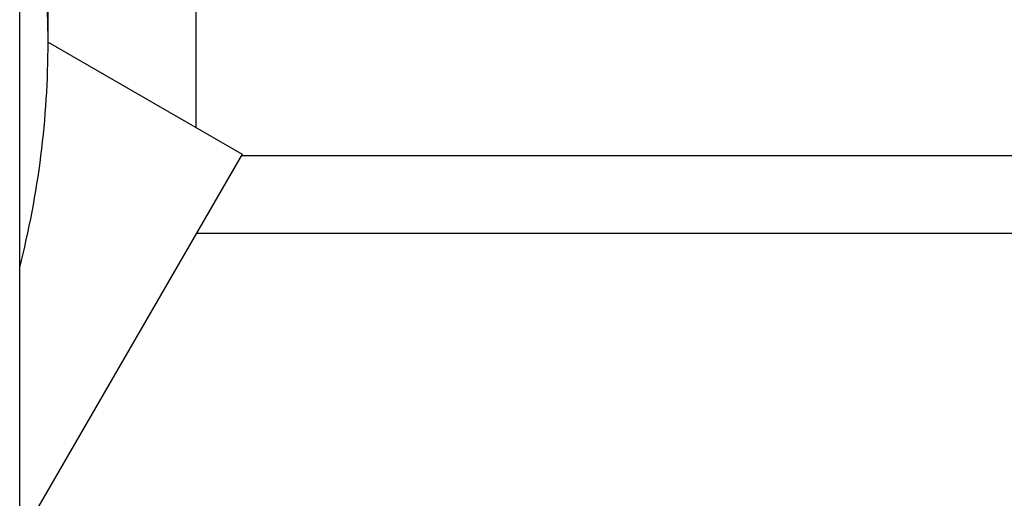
# Model space of a CAD drawing. Header units: inches. Extents: x 0 to 20790, y -12 to 14700.
# Tile 62 of 256: x 8039 to 8126, y 4655 to 4697. Entities that reach past the tile are written whole.
import ezdxf

# ---------------------------------------------------------------- set-up
doc = ezdxf.new("R2010")
doc.units = ezdxf.units.IN
doc.layers.add('1', color=7, linetype='Continuous', true_color=0xffffff)

msp = doc.modelspace()

# ---------------------------------------------------------------- linework, layer by layer
at = {"layer": '1', "color": 2, "linetype": 'Continuous', "lineweight": 25}
for p, q in [((8041.411, 4695.187), (8041.411, 5029.187)), ((8038.911, 4545.587), (8038.911, 4844.787)), ((8054.411, 4711.688), (8054.411, 4687.682)), ((8041.411, 4695.187), (8058.488, 4685.328)), ((8058.488, 4685.328), (8038.911, 4651.42)), ((8127.636, 4685.191), (8058.409, 4685.191)), ((8127.636, 4678.322), (8054.444, 4678.322))]:
    msp.add_line(p, q, dxfattribs=at)
for start, end in [(0, 14.36625), (345.63375, 0)]:
    msp.add_arc((7961.411, 4695.187), 80, start, end, dxfattribs=at)

doc.saveas('drawing.dxf')
